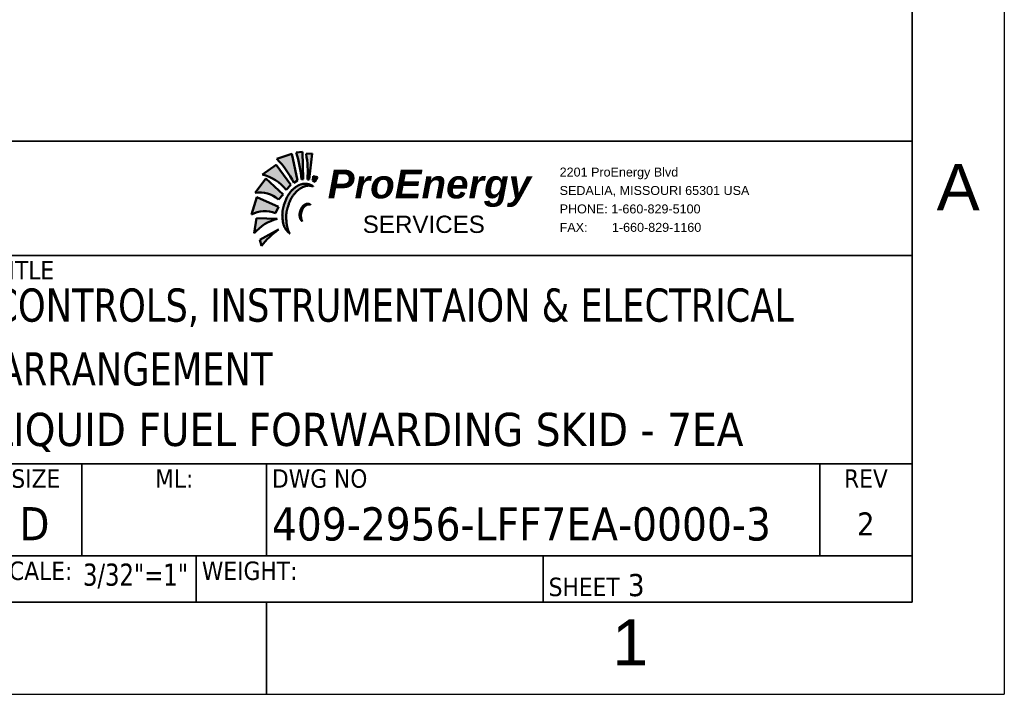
# Paper-space layout 'SHEET_3' of a CAD drawing. Header units: inches. Extents: x 3 to 360, y 8 to 227.
# Tile 73 of 117: x 303 to 360, y 8 to 47. Entities that reach past the tile are written whole.
import ezdxf
from ezdxf.enums import TextEntityAlignment as Align

# ---------------------------------------------------------------- set-up
doc = ezdxf.new("R2010")
doc.units = ezdxf.units.IN
doc.header["$LTSCALE"] = 10.66666666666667
doc.header["$MEASUREMENT"] = 0
doc.layers.get('0').update_dxf_attribs({"lineweight": 25})
doc.layers.get('DEFPOINTS').update_dxf_attribs({"lineweight": 25})
for name, color, linetype, lineweight in [('BORDER', 7, 'Continuous', 25), ('BORDER_INFO', 7, 'Continuous', 25), ('BORDER_TEXT', 7, 'Continuous', 25), ('Hatch (ANSI)', 7, 'Continuous', 18), ('Title (ANSI)', 7, 'Continuous', 50)]:
    doc.layers.add(name, color=color, linetype=linetype, lineweight=lineweight)
doc.styles.add('Note Text (ANSI)', font='tahoma.ttf')
doc.styles.get("Standard").update_dxf_attribs({"font": 'arial.ttf'})
doc.styles.add('Text Style148', font='tahoma.ttf')
doc.styles.add('Text Style149', font='tahoma.ttf')
doc.styles.add('Text Style153', font='arial.ttf')
doc.styles.add('Text Style154', font='tahoma.ttf')
doc.styles.add('Text Style190', font='tahoma.ttf', dxfattribs={"width": 0.8999999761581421})
doc.styles.add('Text Style211', font='tahoma.ttf', dxfattribs={"width": 0.8675208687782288})

# ---------------------------------------------------------------- blocks, each defined once
blk = doc.blocks.new('Borders ProEnergy ANSI-D')
at = {"layer": 'BORDER', "lineweight": 35}
for p, q in [((33.25, 20.75), (33.25, 1.249999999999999)), ((33.25, 1.25), (0.7500000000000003, 1.25)), ((29.75, 1.249999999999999), (29.75, 0.7500000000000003))]:
    blk.add_line(p, q, dxfattribs=at)
at = {"layer": 'DEFPOINTS'}
for p in [(33.75, 21.25), (0.2499999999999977, 0.7500000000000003)]:
    blk.add_line(p, (33.75, 0.7500000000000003), dxfattribs=at)
at = {"layer": 'BORDER_TEXT', "style": 'Text Style153'}
blk.add_text('A', height=0.2499999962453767, dxfattribs=at).set_placement((33.5, 3.374999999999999), align=Align.CENTER)
blk.add_text('1', height=0.2499999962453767, dxfattribs=at).set_placement((31.62499999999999, 0.906249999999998))
blk = doc.blocks.new('Title Blocks PROSERVICES - NO WT')
at = {"layer": 'Hatch (ANSI)', "true_color": 0x800000}
h = blk.add_hatch(color=16, dxfattribs=at)
edge = h.paths.add_edge_path()
edge.add_arc((8.966519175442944, 7.013806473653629), 0.4801703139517, 25.96707678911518, 45.03386801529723)
edge.add_line((9.305850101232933, 7.353538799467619), (9.387460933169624, 7.380579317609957))
edge.add_line((9.387460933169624, 7.380579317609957), (9.418614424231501, 7.236458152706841))
edge.add_line((9.418614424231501, 7.236458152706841), (9.398214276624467, 7.22405125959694))
h = blk.add_hatch(color=16, dxfattribs=at)
edge = h.paths.add_edge_path()
edge.add_arc((8.746292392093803, 7.178595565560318), 0.6971458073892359, 5.201255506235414, 17.41018144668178)
edge.add_line((9.411499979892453, 7.387188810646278), (9.44625313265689, 7.392051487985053))
edge.add_line((9.44625313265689, 7.392051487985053), (9.44867947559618, 7.243548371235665))
edge.add_line((9.448679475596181, 7.243548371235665), (9.440567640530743, 7.241794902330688))
h = blk.add_hatch(color=16, dxfattribs=at)
edge = h.paths.add_edge_path()
edge.add_line((9.482671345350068, 7.240673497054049), (9.497411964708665, 7.3814581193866))
edge.add_line((9.497411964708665, 7.381458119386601), (9.465152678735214, 7.380342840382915))
edge.add_arc((8.980346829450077, 7.287077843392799), 0.4936953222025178, -5.262705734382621, 10.889299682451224, ccw=False)
edge.add_line((9.471961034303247, 7.241794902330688), (9.482671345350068, 7.240673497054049))
h = blk.add_hatch(color=16, dxfattribs=at)
edge = h.paths.add_edge_path()
edge.add_line((9.382425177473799, 7.213013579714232), (9.303733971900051, 7.321094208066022))
edge.add_line((9.303733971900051, 7.321094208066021), (9.228571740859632, 7.26772088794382))
edge.add_arc((9.1753759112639, 7.043305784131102), 0.2306337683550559, 38.13806457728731, 76.66461849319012, ccw=False)
edge.add_line((9.356775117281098, 7.185735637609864), (9.382425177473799, 7.213013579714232))
h = blk.add_hatch(color=16, dxfattribs=at)
edge = h.paths.add_edge_path()
edge.add_line((9.512281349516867, 7.228106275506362), (9.52715275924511, 7.254226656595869))
edge.add_line((9.52715275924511, 7.254226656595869), (9.503292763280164, 7.259703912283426))
edge.add_arc((9.456303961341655, 7.255110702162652), 0.04721276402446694, -24.87487236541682, 5.582991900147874, ccw=False)
edge.add_line((9.499136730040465, 7.235251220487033), (9.512281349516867, 7.228106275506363))
h = blk.add_hatch(color=16, dxfattribs=at)
edge = h.paths.add_edge_path()
edge.add_line((9.34059992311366, 7.160326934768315), (9.246486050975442, 7.247255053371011))
edge.add_line((9.246486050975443, 7.247255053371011), (9.188620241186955, 7.168659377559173))
edge.add_arc((9.214915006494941, 7.020055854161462), 0.1509119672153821, 48.48095640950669, 100.03438146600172, ccw=False)
edge.add_line((9.314949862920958, 7.133048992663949), (9.34059992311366, 7.160326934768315))
h = blk.add_hatch(color=16, dxfattribs=at)
edge = h.paths.add_edge_path()
edge.add_arc((9.512184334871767, 7.047018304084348), 0.1760479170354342, 161.0587916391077, 176.0106317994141)
edge.add_spline(control_points=[(9.336562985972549, 7.059266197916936), (9.336252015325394, 7.053681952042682), (9.336119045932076, 7.040913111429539), (9.33716680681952, 7.027341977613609), (9.338919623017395, 7.015347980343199), (9.34007580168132, 7.009307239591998)], knot_values=[0.66073586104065, 0.66073586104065, 0.66073586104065, 0.66073586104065, 0.66073586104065, 0.7106258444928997, 0.7711114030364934, 0.7711114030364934, 0.7711114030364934, 0.7711114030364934, 0.7711114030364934], degree=4, periodic=0)
edge.add_spline(control_points=[(9.340075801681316, 7.009307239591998), (9.34069439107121, 7.006075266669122), (9.342453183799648, 6.998045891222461), (9.344575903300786, 6.99111230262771), (9.347109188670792, 6.984948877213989), (9.34883604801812, 6.981384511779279)], knot_values=[0.7711114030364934, 0.7711114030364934, 0.7711114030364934, 0.7711114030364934, 0.7711114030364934, 0.8034729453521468, 0.8554842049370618, 0.8554842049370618, 0.8554842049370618, 0.8554842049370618, 0.8554842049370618], degree=4, periodic=0)
edge.add_arc((9.430152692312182, 7.022231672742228), 0.09099938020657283, 206.6713970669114, 219.775795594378)
edge.add_spline(control_points=[(9.360214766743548, 6.964011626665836), (9.363676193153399, 6.959950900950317), (9.367510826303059, 6.956114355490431), (9.37173798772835, 6.952411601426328), (9.376370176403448, 6.948826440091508)], knot_values=[0.9265603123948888, 0.9265603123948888, 0.9265603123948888, 0.9265603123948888, 0.9265603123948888, 1, 1, 1, 1, 1], degree=4, periodic=0)
edge.add_spline(control_points=[(9.376370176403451, 6.948826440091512), (9.373568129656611, 6.953628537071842), (9.371337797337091, 6.958171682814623), (9.369480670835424, 6.962577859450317), (9.367883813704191, 6.96700408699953)], knot_values=[0, 0, 0, 0, 0, 0.07411957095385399, 0.07411957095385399, 0.07411957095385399, 0.07411957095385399, 0.07411957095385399], degree=4, periodic=0)
edge.add_arc((9.480455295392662, 7.008489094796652), 0.1199722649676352, 191.4896469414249, 200.2299250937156, ccw=False)
edge.add_spline(control_points=[(9.362887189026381, 6.98459171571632), (9.362091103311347, 6.988216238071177), (9.360919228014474, 6.994336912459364), (9.359885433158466, 7.001138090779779), (9.359041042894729, 7.008971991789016), (9.358755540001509, 7.012061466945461)], knot_values=[0.1448794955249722, 0.1448794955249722, 0.1448794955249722, 0.1448794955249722, 0.1448794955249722, 0.1992235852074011, 0.2320987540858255, 0.2320987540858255, 0.2320987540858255, 0.2320987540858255, 0.2320987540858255], degree=4, periodic=0)
edge.add_arc((9.533088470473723, 7.036574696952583), 0.176047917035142, 172.5943208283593, 188.0039752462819, ccw=False)
edge.add_spline(control_points=[(9.358509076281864, 7.059266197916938), (9.359084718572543, 7.064521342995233), (9.360627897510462, 7.074091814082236), (9.363034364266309, 7.082624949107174), (9.366037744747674, 7.091972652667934), (9.367614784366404, 7.096669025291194)], knot_values=[0.3457965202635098, 0.3457965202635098, 0.3457965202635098, 0.3457965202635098, 0.3457965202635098, 0.3992331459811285, 0.4484703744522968, 0.4484703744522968, 0.4484703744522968, 0.4484703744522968, 0.4484703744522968], degree=4, periodic=0)
edge.add_spline(control_points=[(9.367614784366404, 7.096669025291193), (9.369555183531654, 7.102447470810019), (9.373883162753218, 7.114745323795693), (9.379048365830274, 7.128556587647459), (9.385584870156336, 7.140945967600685), (9.389097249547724, 7.146687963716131)], knot_values=[0.4484703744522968, 0.4484703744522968, 0.4484703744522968, 0.4484703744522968, 0.4484703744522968, 0.5090521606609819, 0.5705669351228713, 0.5705669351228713, 0.5705669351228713, 0.5705669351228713, 0.5705669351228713], degree=4, periodic=0)
edge.add_spline(control_points=[(9.389097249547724, 7.146687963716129), (9.391321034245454, 7.150323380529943), (9.397304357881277, 7.159214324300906), (9.40365700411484, 7.166525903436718), (9.409261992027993, 7.172304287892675), (9.412539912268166, 7.17545430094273)], knot_values=[0.5705669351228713, 0.5705669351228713, 0.5705669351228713, 0.5705669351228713, 0.5705669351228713, 0.6095136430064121, 0.671374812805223, 0.671374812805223, 0.671374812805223, 0.671374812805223, 0.671374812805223], degree=4, periodic=0)
edge.add_spline(control_points=[(9.412539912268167, 7.17545430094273), (9.414460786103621, 7.177300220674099), (9.418385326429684, 7.180897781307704), (9.422171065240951, 7.184055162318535), (9.426457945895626, 7.187299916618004), (9.428876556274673, 7.189029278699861)], knot_values=[0.671374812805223, 0.671374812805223, 0.671374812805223, 0.671374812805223, 0.671374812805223, 0.7076256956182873, 0.7476424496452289, 0.7476424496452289, 0.7476424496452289, 0.7476424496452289, 0.7476424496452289], degree=4, periodic=0)
edge.add_spline(control_points=[(9.428876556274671, 7.189029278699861), (9.431930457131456, 7.191212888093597), (9.438066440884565, 7.195323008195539), (9.445337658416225, 7.199598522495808), (9.453164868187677, 7.202901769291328), (9.456810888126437, 7.204163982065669)], knot_values=[0.7476424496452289, 0.7476424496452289, 0.7476424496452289, 0.7476424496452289, 0.7476424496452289, 0.7981703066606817, 0.840918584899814, 0.840918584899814, 0.840918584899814, 0.840918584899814, 0.840918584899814], degree=4, periodic=0)
edge.add_spline(control_points=[(9.456810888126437, 7.204163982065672), (9.46464283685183, 7.206875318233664), (9.472746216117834, 7.208425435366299), (9.480546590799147, 7.208344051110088), (9.487422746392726, 7.207482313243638)], knot_values=[0.840918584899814, 0.840918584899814, 0.840918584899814, 0.840918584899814, 0.840918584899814, 0.9327453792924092, 0.9327453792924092, 0.9327453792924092, 0.9327453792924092, 0.9327453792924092], degree=4, periodic=0)
edge.add_spline(control_points=[(9.487422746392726, 7.207482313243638), (9.492458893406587, 7.206851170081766), (9.496999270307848, 7.20580142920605), (9.500799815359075, 7.204667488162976), (9.503603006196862, 7.204163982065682)], knot_values=[0.9327453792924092, 0.9327453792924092, 0.9327453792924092, 0.9327453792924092, 0.9327453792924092, 1, 1, 1, 1, 1], degree=4, periodic=0)
edge.add_arc((9.459302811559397, 7.141634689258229), 0.07663171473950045, 54.68353204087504, 94.80028028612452)
edge.add_spline(control_points=[(9.452890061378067, 7.217997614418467), (9.448734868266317, 7.217609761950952), (9.440062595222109, 7.216127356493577), (9.431851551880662, 7.213328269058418), (9.424541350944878, 7.209903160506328), (9.420913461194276, 7.207957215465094)], knot_values=[0.1592324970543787, 0.1592324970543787, 0.1592324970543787, 0.1592324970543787, 0.1592324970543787, 0.2020377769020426, 0.2495258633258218, 0.2495258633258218, 0.2495258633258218, 0.2495258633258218, 0.2495258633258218], degree=4, periodic=0)
edge.add_spline(control_points=[(9.420913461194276, 7.207957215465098), (9.417561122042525, 7.206159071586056), (9.411621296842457, 7.202555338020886), (9.406242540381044, 7.198596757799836), (9.400792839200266, 7.194086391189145), (9.398214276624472, 7.191837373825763)], knot_values=[0.2495258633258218, 0.2495258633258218, 0.2495258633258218, 0.2495258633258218, 0.2495258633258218, 0.2934070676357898, 0.3318202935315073, 0.3318202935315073, 0.3318202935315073, 0.3318202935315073, 0.3318202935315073], degree=4, periodic=0)
edge.add_spline(control_points=[(9.39821427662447, 7.191837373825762), (9.394148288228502, 7.18829102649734), (9.387208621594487, 7.181767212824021), (9.379816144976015, 7.173988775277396), (9.372915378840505, 7.164427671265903), (9.370255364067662, 7.160326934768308)], knot_values=[0.3318202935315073, 0.3318202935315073, 0.3318202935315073, 0.3318202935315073, 0.3318202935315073, 0.3923919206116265, 0.433049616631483, 0.433049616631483, 0.433049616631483, 0.433049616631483, 0.433049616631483], degree=4, periodic=0)
edge.add_spline(control_points=[(9.370255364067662, 7.160326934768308), (9.366189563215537, 7.154059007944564), (9.358712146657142, 7.14054522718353), (9.352686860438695, 7.125051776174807), (9.347791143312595, 7.11084237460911), (9.345669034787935, 7.104163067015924)], knot_values=[0.433049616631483, 0.433049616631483, 0.433049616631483, 0.433049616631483, 0.433049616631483, 0.4951944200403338, 0.5551719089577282, 0.5551719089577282, 0.5551719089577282, 0.5551719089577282, 0.5551719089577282], degree=4, periodic=0)
h = blk.add_hatch(color=16, dxfattribs=at)
edge = h.paths.add_edge_path()
edge.add_arc((9.242283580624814, 6.921169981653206), 0.1495633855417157, 67.41772133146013, 119.2070680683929)
edge.add_line((9.169301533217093, 7.051718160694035), (9.198562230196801, 7.144828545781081))
edge.add_line((9.198562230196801, 7.144828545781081), (9.315138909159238, 7.093386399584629))
edge.add_line((9.315138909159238, 7.093386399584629), (9.299717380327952, 7.059266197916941))
h = blk.add_hatch(color=16, dxfattribs=at)
edge = h.paths.add_edge_path()
edge.add_spline(control_points=[(9.429910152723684, 7.048820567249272), (9.42992470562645, 7.047883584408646), (9.429998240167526, 7.045991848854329), (9.430147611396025, 7.044228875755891), (9.43036849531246, 7.042309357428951), (9.430509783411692, 7.041241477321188)], knot_values=[0.6791800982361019, 0.6791800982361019, 0.6791800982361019, 0.6791800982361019, 0.6791800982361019, 0.7133931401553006, 0.7517876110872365, 0.7517876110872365, 0.7517876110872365, 0.7517876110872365, 0.7517876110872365], degree=4, periodic=0)
edge.add_spline(control_points=[(9.430509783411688, 7.041241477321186), (9.430686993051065, 7.039902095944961), (9.431085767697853, 7.037272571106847), (9.43164642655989, 7.03429778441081), (9.43250507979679, 7.031382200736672), (9.432964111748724, 7.030080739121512)], knot_values=[0.7517876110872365, 0.7517876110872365, 0.7517876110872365, 0.7517876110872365, 0.7517876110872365, 0.7999436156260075, 0.8408039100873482, 0.8408039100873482, 0.8408039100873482, 0.8408039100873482, 0.8408039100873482], degree=4, periodic=0)
edge.add_arc((9.46279546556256, 7.041207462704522), 0.03183887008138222, 200.4548891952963, 220.2868849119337)
edge.add_spline(control_points=[(9.438508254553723, 7.020619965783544), (9.439910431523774, 7.019076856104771), (9.441385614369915, 7.017762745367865), (9.442816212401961, 7.016638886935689), (9.443978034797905, 7.015524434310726)], knot_values=[0.9280028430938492, 0.9280028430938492, 0.9280028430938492, 0.9280028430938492, 0.9280028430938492, 1, 1, 1, 1, 1], degree=4, periodic=0)
edge.add_spline(control_points=[(9.443978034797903, 7.015524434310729), (9.443144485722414, 7.016456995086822), (9.442426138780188, 7.017904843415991), (9.441784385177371, 7.019585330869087), (9.4412029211, 7.02136822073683)], knot_values=[0, 0, 0, 0, 0, 0.07129129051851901, 0.07129129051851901, 0.07129129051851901, 0.07129129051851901, 0.07129129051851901], degree=4, periodic=0)
edge.add_arc((9.48039534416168, 7.036399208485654), 0.0419759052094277, 188.6574161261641, 200.9827026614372, ccw=False)
edge.add_spline(control_points=[(9.438897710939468, 7.030080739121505), (9.438628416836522, 7.031329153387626), (9.438173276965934, 7.033652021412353), (9.437811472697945, 7.036038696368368), (9.437592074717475, 7.038787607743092), (9.437519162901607, 7.040111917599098)], knot_values=[0.1554362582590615, 0.1554362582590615, 0.1554362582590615, 0.1554362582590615, 0.1554362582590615, 0.2034983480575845, 0.2446264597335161, 0.2446264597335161, 0.2446264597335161, 0.2446264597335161, 0.2446264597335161], degree=4, periodic=0)
edge.add_arc((9.498810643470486, 7.046225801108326), 0.06159565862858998, 174.303535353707, 185.696464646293, ccw=False)
edge.add_spline(control_points=[(9.437519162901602, 7.052339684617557), (9.437574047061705, 7.05343683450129), (9.437692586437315, 7.054977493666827), (9.43789455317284, 7.056310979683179), (9.438319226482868, 7.058065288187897), (9.43850825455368, 7.05878155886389)], knot_values=[0.3426393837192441, 0.3426393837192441, 0.3426393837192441, 0.3426393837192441, 0.3426393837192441, 0.3878630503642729, 0.4141953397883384, 0.4141953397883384, 0.4141953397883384, 0.4141953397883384, 0.4141953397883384], degree=4, periodic=0)
edge.add_spline(control_points=[(9.43850825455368, 7.058781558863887), (9.439033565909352, 7.060772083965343), (9.440477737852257, 7.065479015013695), (9.442984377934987, 7.073078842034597), (9.445250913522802, 7.078746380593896), (9.446253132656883, 7.080939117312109)], knot_values=[0.4141953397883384, 0.4141953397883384, 0.4141953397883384, 0.4141953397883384, 0.4141953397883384, 0.4873730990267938, 0.5499910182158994, 0.5499910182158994, 0.5499910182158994, 0.5499910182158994, 0.5499910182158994], degree=4, periodic=0)
edge.add_spline(control_points=[(9.44625313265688, 7.080939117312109), (9.446852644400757, 7.082250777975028), (9.448297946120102, 7.085123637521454), (9.449659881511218, 7.087062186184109), (9.451228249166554, 7.088933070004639), (9.452253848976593, 7.090077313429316)], knot_values=[0.5499910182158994, 0.5499910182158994, 0.5499910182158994, 0.5499910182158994, 0.5499910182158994, 0.5874480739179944, 0.6426666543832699, 0.6426666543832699, 0.6426666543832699, 0.6426666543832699, 0.6426666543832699], degree=4, periodic=0)
edge.add_arc((9.493154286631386, 7.056680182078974), 0.05280354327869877, 126.8456429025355, 140.7667448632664, ccw=False)
edge.add_spline(control_points=[(9.46149004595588, 7.098936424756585), (9.462752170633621, 7.099934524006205), (9.465522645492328, 7.101933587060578), (9.468413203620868, 7.103536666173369), (9.471354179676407, 7.104647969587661), (9.472911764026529, 7.105101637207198)], knot_values=[0.7429392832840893, 0.7429392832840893, 0.7429392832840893, 0.7429392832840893, 0.7429392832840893, 0.7903025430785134, 0.8439197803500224, 0.8439197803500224, 0.8439197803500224, 0.8439197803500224, 0.8439197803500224], degree=4, periodic=0)
edge.add_spline(control_points=[(9.472911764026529, 7.105101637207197), (9.475461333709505, 7.105844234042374), (9.478000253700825, 7.106221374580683), (9.480448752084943, 7.106242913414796), (9.482671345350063, 7.106037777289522)], knot_values=[0.8439197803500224, 0.8439197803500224, 0.8439197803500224, 0.8439197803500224, 0.8439197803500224, 0.9316844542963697, 0.9316844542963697, 0.9316844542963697, 0.9316844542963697, 0.9316844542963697], degree=4, periodic=0)
edge.add_spline(control_points=[(9.482671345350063, 7.106037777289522), (9.484401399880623, 7.105878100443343), (9.485994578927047, 7.105581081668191), (9.487386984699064, 7.105207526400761), (9.488494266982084, 7.104861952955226)], knot_values=[0.9316844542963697, 0.9316844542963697, 0.9316844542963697, 0.9316844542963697, 0.9316844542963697, 1, 1, 1, 1, 1], degree=4, periodic=0)
edge.add_spline(control_points=[(9.488494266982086, 7.104861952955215), (9.487383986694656, 7.105541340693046), (9.486031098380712, 7.106402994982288), (9.484449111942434, 7.10725703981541), (9.482671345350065, 7.107988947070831)], knot_values=[0, 0, 0, 0, 0, 0.06769824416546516, 0.06769824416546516, 0.06769824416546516, 0.06769824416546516, 0.06769824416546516], degree=4, periodic=0)
edge.add_arc((9.47299451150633, 7.082984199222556), 0.02681191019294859, 68.84356964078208, 92.20903897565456)
edge.add_spline(control_points=[(9.471961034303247, 7.109776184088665), (9.470081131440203, 7.10966010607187), (9.466499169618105, 7.109090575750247), (9.462848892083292, 7.107831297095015), (9.45938261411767, 7.106027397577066), (9.457838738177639, 7.105101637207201)], knot_values=[0.1544700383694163, 0.1544700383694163, 0.1544700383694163, 0.1544700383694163, 0.1544700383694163, 0.2092160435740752, 0.2560332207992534, 0.2560332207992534, 0.2560332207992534, 0.2560332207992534, 0.2560332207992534], degree=4, periodic=0)
edge.add_arc((9.485840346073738, 7.060334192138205), 0.05280354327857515, 122.0255846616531, 153.6863660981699)
edge.add_spline(control_points=[(9.438508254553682, 7.083741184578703), (9.43739673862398, 7.081508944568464), (9.435212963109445, 7.076570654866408), (9.433121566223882, 7.070690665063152), (9.431725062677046, 7.065092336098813), (9.431194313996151, 7.062435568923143)], knot_values=[0.4568216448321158, 0.4568216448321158, 0.4568216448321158, 0.4568216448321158, 0.4568216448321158, 0.5191163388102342, 0.5818009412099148, 0.5818009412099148, 0.5818009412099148, 0.5818009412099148, 0.5818009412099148], degree=4, periodic=0)
edge.add_spline(control_points=[(9.431194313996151, 7.062435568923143), (9.430892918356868, 7.060926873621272), (9.43021810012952, 7.056932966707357), (9.42994574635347, 7.053413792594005), (9.429883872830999, 7.050512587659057), (9.429910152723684, 7.048820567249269)], knot_values=[0.5818009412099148, 0.5818009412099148, 0.5818009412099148, 0.5818009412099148, 0.5818009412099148, 0.6173975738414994, 0.6791800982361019, 0.6791800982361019, 0.6791800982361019, 0.6791800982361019, 0.6791800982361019], degree=4, periodic=0)
h = blk.add_hatch(color=16, dxfattribs=at)
edge = h.paths.add_edge_path()
edge.add_arc((9.375067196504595, 6.782615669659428), 0.2542326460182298, 105.1500126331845, 138.8023500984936)
edge.add_line((9.183771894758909, 6.950068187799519), (9.196863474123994, 7.032149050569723))
edge.add_line((9.196863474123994, 7.032149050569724), (9.308624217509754, 7.028012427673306))
h = blk.add_hatch(color=16, dxfattribs=at)
edge = h.paths.add_edge_path()
edge.add_arc((9.55378602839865, 6.632940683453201), 0.4127371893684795, 125.3618273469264, 143.0778917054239)
edge.add_line((9.223822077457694, 6.880883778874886), (9.21453518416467, 6.913620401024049))
edge.add_line((9.21453518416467, 6.913620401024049), (9.314919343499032, 6.969533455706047))
at = {"color": 16, "true_color": 0x7f0000}
for p, q in [((9.387460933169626, 7.380579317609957), (9.305850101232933, 7.353538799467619)), ((9.418614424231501, 7.236458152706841), (9.387460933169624, 7.380579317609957)), ((9.44625313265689, 7.392051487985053), (9.41144559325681, 7.387181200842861)), ((9.497411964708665, 7.381458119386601), (9.46472630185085, 7.380328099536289)), ((9.482671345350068, 7.240673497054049), (9.497411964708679, 7.381458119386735)), ((9.303733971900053, 7.321094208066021), (9.228571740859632, 7.26772088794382)), ((9.382425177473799, 7.213013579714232), (9.303733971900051, 7.321094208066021)), ((9.52715275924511, 7.254226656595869), (9.503292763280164, 7.259703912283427)), ((9.246486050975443, 7.247255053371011), (9.188620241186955, 7.168659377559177)), ((9.34059992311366, 7.160326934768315), (9.246486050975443, 7.247255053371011)), ((9.356775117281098, 7.185735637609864), (9.382425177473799, 7.213013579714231)), ((9.398214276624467, 7.22405125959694), (9.418614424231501, 7.236458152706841)), ((9.471961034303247, 7.241794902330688), (9.482671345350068, 7.240673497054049)), ((9.499136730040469, 7.235251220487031), (9.512281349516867, 7.228106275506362)), ((9.512281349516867, 7.228106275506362), (9.52715275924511, 7.254226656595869)), ((9.314949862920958, 7.133048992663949), (9.34059992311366, 7.160326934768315)), ((9.198562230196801, 7.144828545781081), (9.169301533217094, 7.051718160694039)), ((9.315138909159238, 7.093386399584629), (9.198562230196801, 7.144828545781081)), ((9.299717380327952, 7.059266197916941), (9.315138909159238, 7.093386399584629)), ((9.196863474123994, 7.032149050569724), (9.183771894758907, 6.950068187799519)), ((9.308624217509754, 7.028012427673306), (9.196863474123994, 7.032149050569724)), ((9.308290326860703, 7.028024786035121), (9.308624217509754, 7.028012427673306)), ((9.314919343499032, 6.969533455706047), (9.21453518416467, 6.913620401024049)), ((9.314609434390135, 6.969408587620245), (9.314919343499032, 6.969533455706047)), ((9.214535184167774, 6.913620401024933), (9.223822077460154, 6.880883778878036))]:
    blk.add_line(p, q, dxfattribs=at)
for centre, radius, start, end in [((8.966519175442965, 7.013806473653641), 0.4801703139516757, 25.96707678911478, 45.03386801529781), ((9.1753759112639, 7.043305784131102), 0.2306337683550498, 38.13806457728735, 76.66461849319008), ((9.459302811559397, 7.141634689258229), 0.07663171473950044, 54.68353204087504, 124.4205371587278), ((9.480206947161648, 7.131191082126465), 0.0766317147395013, 72.22347513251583, 124.4205371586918), ((9.214915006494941, 7.020055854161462), 0.1509119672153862, 48.48095640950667, 100.0343814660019), ((9.496017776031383, 7.07689820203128), 0.1509189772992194, 122.0255846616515, 164.8883941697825), ((9.516921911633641, 7.066454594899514), 0.1509189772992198, 122.0255846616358, 164.8883941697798), ((9.512184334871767, 7.047018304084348), 0.1760479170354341, 156.8453747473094, 191.761695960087), ((9.533088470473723, 7.036574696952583), 0.176047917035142, 156.8453747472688, 191.7616959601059), ((9.485840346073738, 7.060334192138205), 0.05280354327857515, 122.0255846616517, 164.8883941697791), ((9.493154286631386, 7.056680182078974), 0.05280354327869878, 122.0255846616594, 164.8883941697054), ((9.47299451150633, 7.082984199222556), 0.02681191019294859, 54.68353204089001, 124.4205371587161), ((9.480308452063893, 7.079330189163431), 0.02681191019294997, 72.22347513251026, 124.4205371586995), ((9.242283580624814, 6.921169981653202), 0.149563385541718, 67.41772133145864, 119.2070680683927), ((9.491496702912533, 7.049879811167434), 0.06159565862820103, 156.845374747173, 191.7616959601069), ((9.498810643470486, 7.046225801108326), 0.06159565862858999, 156.8453747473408, 191.7616959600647), ((9.375863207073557, 6.781668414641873), 0.2554555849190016, 105.3383793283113, 138.7600817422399), ((9.430152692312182, 7.022231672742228), 0.09099938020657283, 187.0058509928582, 233.7705274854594), ((9.480455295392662, 7.008489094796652), 0.1199722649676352, 183.7278534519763, 209.8217758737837), ((9.46279546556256, 7.041207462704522), 0.03183887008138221, 187.0058509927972, 233.7705274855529), ((9.48039534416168, 7.036399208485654), 0.04197590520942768, 183.7278534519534, 209.8217758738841), ((9.556388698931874, 6.630633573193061), 0.4162039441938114, 125.5149500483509, 143.0392185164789)]:
    blk.add_arc(centre, radius, start, end, dxfattribs=at)
at = {"layer": 'BORDER', "lineweight": 35}
for p, q in [((12.75001003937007, 7.449984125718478), (5.000010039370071, 7.449984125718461)), ((12.75001003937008, 4.949984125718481), (12.75001003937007, 7.449984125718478)), ((7.750010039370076, 6.829987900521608), (12.75001003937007, 6.829987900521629)), ((8.25001003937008, 5.199984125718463), (8.25001003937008, 5.699985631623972)), ((9.25001003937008, 5.199984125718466), (9.25001003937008, 5.699985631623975)), ((12.75001003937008, 5.199984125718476), (7.75001003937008, 5.199984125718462)), ((5.000010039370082, 4.949984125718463), (12.75001003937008, 4.949984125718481))]:
    blk.add_line(p, q, dxfattribs=at)
at = {"layer": 'Title (ANSI)'}
for p, q in [((9.305850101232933, 7.353538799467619), (9.387460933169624, 7.380579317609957)), ((9.387460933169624, 7.380579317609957), (9.418614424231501, 7.236458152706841)), ((9.44625313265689, 7.392051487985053), (9.411499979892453, 7.387188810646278)), ((9.44625313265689, 7.392051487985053), (9.448679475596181, 7.243548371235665)), ((9.465152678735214, 7.380342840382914), (9.497411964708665, 7.381458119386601)), ((9.497411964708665, 7.381458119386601), (9.482671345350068, 7.240673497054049)), ((9.228571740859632, 7.26772088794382), (9.303733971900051, 7.321094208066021)), ((9.303733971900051, 7.321094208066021), (9.382425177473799, 7.213013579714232)), ((9.503292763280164, 7.259703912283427), (9.52715275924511, 7.254226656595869)), ((9.188620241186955, 7.168659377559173), (9.246486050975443, 7.247255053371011)), ((9.246486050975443, 7.247255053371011), (9.34059992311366, 7.160326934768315)), ((9.382425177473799, 7.213013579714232), (9.356775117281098, 7.185735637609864)), ((9.418614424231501, 7.236458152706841), (9.398214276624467, 7.22405125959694)), ((9.440567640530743, 7.241794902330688), (9.448679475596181, 7.243548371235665)), ((9.482671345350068, 7.240673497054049), (9.471961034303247, 7.241794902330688)), ((9.512281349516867, 7.228106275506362), (9.499136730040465, 7.235251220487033)), ((9.52715275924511, 7.254226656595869), (9.512281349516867, 7.228106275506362)), ((9.34059992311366, 7.160326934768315), (9.314949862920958, 7.133048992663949)), ((9.169301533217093, 7.051718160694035), (9.198562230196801, 7.144828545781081)), ((9.198562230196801, 7.144828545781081), (9.315138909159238, 7.093386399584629)), ((9.315138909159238, 7.093386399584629), (9.299717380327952, 7.059266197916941)), ((9.183771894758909, 6.950068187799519), (9.196863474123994, 7.032149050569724)), ((9.196863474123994, 7.032149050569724), (9.308624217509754, 7.028012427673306)), ((9.21453518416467, 6.913620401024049), (9.314919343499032, 6.969533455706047)), ((9.223822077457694, 6.880883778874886), (9.21453518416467, 6.913620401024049))]:
    blk.add_line(p, q, dxfattribs=at)
at = {"layer": 'Title (ANSI)', "lineweight": 35}
for p, q in [((12.75001003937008, 5.699985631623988), (7.750010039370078, 5.699985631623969)), ((12.25001003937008, 5.199984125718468), (12.25001003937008, 5.699985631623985)), ((8.870017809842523, 5.199984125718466), (8.870017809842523, 4.949984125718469)), ((10.75001003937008, 5.199984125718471), (10.75001003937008, 4.949984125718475))]:
    blk.add_line(p, q, dxfattribs=at)
at = {"layer": 'Title (ANSI)'}
for centre, radius, start, end in [((8.746292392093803, 7.178595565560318), 0.6971458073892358, 5.201255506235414, 17.41018144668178), ((8.980346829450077, 7.287077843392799), 0.4936953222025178, 354.7372942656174, 10.88929968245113), ((8.966519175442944, 7.013806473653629), 0.4801703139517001, 25.96707678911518, 45.03386801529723), ((9.1753759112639, 7.043305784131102), 0.2306337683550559, 38.13806457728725, 76.66461849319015), ((9.456303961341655, 7.255110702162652), 0.04721276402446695, 335.1251276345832, 5.582991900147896), ((9.214915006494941, 7.020055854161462), 0.1509119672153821, 48.48095640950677, 100.0343814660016), ((9.242283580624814, 6.921169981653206), 0.1495633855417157, 67.41772133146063, 119.2070680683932), ((9.375067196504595, 6.782615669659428), 0.2542326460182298, 105.1500126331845, 138.8023500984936), ((9.55378602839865, 6.632940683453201), 0.4127371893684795, 125.3618273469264, 143.0778917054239)]:
    blk.add_arc(centre, radius, start, end, dxfattribs=at)
for points, knots in [([(9.50360300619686, 7.204163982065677), (9.496507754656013, 7.209380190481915), (9.4674837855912, 7.22663317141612), (9.42423365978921, 7.213913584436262), (9.396214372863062, 7.190941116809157), (9.364060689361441, 7.160092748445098), (9.34436575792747, 7.101424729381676), (9.33371395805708, 7.066568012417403), (9.338783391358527, 6.998172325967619), (9.349992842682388, 6.973786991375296), (9.3639742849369, 6.958420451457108), (9.376370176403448, 6.948826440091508)], [0, 0, 0, 0, 0, 0.2020377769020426, 0.2934070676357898, 0.3923919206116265, 0.4951944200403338, 0.6050171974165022, 0.7106258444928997, 0.8034729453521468, 1, 1, 1, 1, 1]), ([(9.503603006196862, 7.204163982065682), (9.495190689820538, 7.205674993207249), (9.469992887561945, 7.216088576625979), (9.430672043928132, 7.191777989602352), (9.411724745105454, 7.17561166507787), (9.383283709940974, 7.145262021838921), (9.366940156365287, 7.093468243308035), (9.35619512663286, 7.065748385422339), (9.357835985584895, 7.001538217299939), (9.36383983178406, 6.97795497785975), (9.3688386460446, 6.961733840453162), (9.376370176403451, 6.948826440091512)], [0, 0, 0, 0, 0, 0.2018296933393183, 0.2923743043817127, 0.3904863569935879, 0.4909478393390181, 0.6007668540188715, 0.7071887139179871, 0.8007764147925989, 1, 1, 1, 1, 1]), ([(9.488494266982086, 7.104861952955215), (9.485063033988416, 7.106961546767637), (9.476641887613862, 7.112587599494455), (9.459733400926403, 7.108992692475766), (9.444932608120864, 7.094648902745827), (9.438156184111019, 7.084962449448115), (9.430451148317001, 7.064231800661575), (9.429565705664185, 7.049214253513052), (9.43050126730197, 7.040052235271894), (9.433151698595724, 7.023161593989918), (9.440749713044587, 7.018621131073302), (9.443978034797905, 7.015524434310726)], [0, 0, 0, 0, 0, 0.2092160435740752, 0.3064968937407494, 0.4133296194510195, 0.5191163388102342, 0.6173975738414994, 0.7133931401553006, 0.7999436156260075, 1, 1, 1, 1, 1]), ([(9.443978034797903, 7.015524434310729), (9.441598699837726, 7.018186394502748), (9.439551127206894, 7.027936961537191), (9.436915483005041, 7.03457846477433), (9.437570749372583, 7.055077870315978), (9.437649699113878, 7.056838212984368), (9.446360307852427, 7.083814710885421), (9.450985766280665, 7.088712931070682), (9.463562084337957, 7.102556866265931), (9.476240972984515, 7.107849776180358), (9.485095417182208, 7.105922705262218), (9.488494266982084, 7.104861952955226)], [0, 0, 0, 0, 0, 0.2034983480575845, 0.2892243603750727, 0.3878630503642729, 0.4873730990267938, 0.5874480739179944, 0.694879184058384, 0.7903025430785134, 1, 1, 1, 1, 1])]:
    blk.add_open_spline(points, degree=4, knots=knots, dxfattribs=at)
at = {"attachment_point": 1}
for s, insert, char_height, width, line_spacing_factor in [('\\fArial|b1|i1;\\H0.1560;ProEnergy', (9.582332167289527, 7.294943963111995), 0.1559999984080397, 1.269039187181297, 0.6324599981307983), ('\\fArial|b0|i0;\\H0.0487;2201 ProEnergy Blvd\\PSEDALIA, MISSOURI 65301 USA\\PPHONE: 1-660-829-5100\\PFAX:       1-660-829-1160', (10.83958035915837, 7.305976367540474), 0.04874999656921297, 1.130862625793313, 1.230769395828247)]:
    blk.add_mtext(s, dxfattribs=dict(at, insert=insert, char_height=char_height, width=width, line_spacing_factor=line_spacing_factor))
at = {"color": 16, "true_color": 0x800000, "insert": (9.77220130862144, 7.045357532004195), "char_height": 0.09374999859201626, "width": 0.7194346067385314, "attachment_point": 1, "line_spacing_factor": 0.6324599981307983}
blk.add_mtext('\\fArial|b0|i0;\\H0.0937;SERVICES', dxfattribs=at)
at = {"layer": 'BORDER_INFO', "style": 'Text Style154'}
for s, p in [('SIZE', (8.00001003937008, 5.669985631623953)), ('ML:', (8.750010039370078, 5.669985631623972)), ('REV', (12.50001003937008, 5.669985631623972))]:
    blk.add_text(s, height=0.1000000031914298, dxfattribs=at).set_placement(p, align=Align.TOP_CENTER)
for s, p in [('DWG NO', (9.28001003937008, 5.66998563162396)), ('SCALE:', (7.780010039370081, 5.169984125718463)), ('WEIGHT:', (8.900017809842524, 5.169984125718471))]:
    blk.add_text(s, height=0.1000000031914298, dxfattribs=at).set_placement(p, align=Align.TOP_LEFT)
at = {"layer": 'BORDER_INFO', "insert": (10.78001003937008, 4.979984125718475), "char_height": 0.1200000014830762, "attachment_point": 7, "style": 'Note Text (ANSI)'}
blk.add_mtext('\\fTahoma|b0|i0;\\H0.1000;SHEET\\fTahoma|b0|i0;\\H0.1200; 3 ', dxfattribs=at)
at = {"layer": 'Title (ANSI)', "style": 'Text Style154'}
blk.add_text('TITLE', height=0.1000000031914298, dxfattribs=at).set_placement((7.780010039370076, 6.799987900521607), align=Align.TOP_LEFT)
at = {"layer": 'Title (ANSI)', "style": 'Text Style148'}
blk.add_text('409-2956-LFF7EA-0000-3 ', height=0.1799999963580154, dxfattribs=at).set_placement((9.280010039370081, 5.229984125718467), align=Align.BOTTOM_LEFT)
at = {"layer": 'Title (ANSI)'}
for tag, p, height, style in [('CREATION_DATE_001', (6.761041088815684, 7.132183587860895), 0.1249999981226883, 'Text Style149'), ('AUTHOR_001', (5.023545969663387, 7.107586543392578), 0.1249999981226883, 'Text Style149'), ('CHECKED_BY_001', (5.030010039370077, 6.732586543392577), 0.1249999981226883, 'Text Style149'), ('CHECKED_DATE_001', (6.770863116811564, 6.75718358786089), 0.1249999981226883, 'Text Style149'), ('ENG_APPROVED_BY_001', (5.01733374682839, 6.357586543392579), 0.1249999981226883, 'Text Style149'), ('ENG_APPROVAL_DATE_001', (6.767293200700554, 6.382183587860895), 0.1249999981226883, 'Text Style149'), ('SUBJECT_001', (7.758609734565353, 5.796534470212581), 0.1799999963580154, 'Text Style148'), ('PROJECT_001', (5.032327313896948, 5.652910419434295), 0.1200000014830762, 'Note Text (ANSI)'), ('Sheet_Size_001', (7.910795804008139, 5.284984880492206), 0.1799999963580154, 'Text Style148'), ('Sheet_Revision_001', (12.45228505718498, 5.311183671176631), 0.1249999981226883, 'Text Style149'), ('COMPANY_001', (5.028922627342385, 5.272135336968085), 0.1200000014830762, 'Note Text (ANSI)')]:
    blk.add_attdef(tag, p, '', height=height, dxfattribs=dict(at, style=style))
for tag, p, height, style, width in [('TITLE_001', (7.769682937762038, 6.47051191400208), 0.1799999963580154, 'Text Style190', 0.9), ('DESCRIPTION_001', (7.798735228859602, 6.124607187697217), 0.1799999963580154, 'Text Style190', 0.9), ('SCALE_001', (8.256014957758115, 5.038835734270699), 0.1200000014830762, 'Text Style211', 0.8675)]:
    blk.add_attdef(tag, p, '', height=height, dxfattribs=dict(at, style=style, width=width))
at = {"layer": 'Title (ANSI)', "style": 'Note Text (ANSI)'}
for tag, p in [('MFG_APPROVED_BY', (5.03001003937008, 6.100741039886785)), ('MFG_APPROVED_DATE', (6.780013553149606, 6.101815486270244)), ('COST_CENTER', (5.558745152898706, 5.144255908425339))]:
    blk.add_attdef(tag, text='', height=0.1200000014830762, dxfattribs=at).set_placement(p, align=Align.TOP_LEFT)
blk.add_attdef('ML', text='', height=0.1200000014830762, dxfattribs=at).set_placement((8.768538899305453, 5.391051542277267), align=Align.MIDDLE_CENTER)

psp = doc.layouts.new('SHEET_3')

# ---------------------------------------------------------------- block references
at = {"xscale": 10.66666666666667, "yscale": 10.66666666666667, "zscale": 10.66666666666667}
psp.add_blockref('Borders ProEnergy ANSI-D', (0, 0), dxfattribs=at)
ref = psp.add_blockref('Title Blocks PROSERVICES - NO WT', (218.6665595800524, -39.46649734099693), dxfattribs=dict(xscale=10.66666666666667, yscale=10.66666666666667, zscale=10.66666666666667))
ref.add_attrib('TITLE_001', 'CONTROLS, INSTRUMENTAION & ELECTRICAL', (301.5431775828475, 29.55229640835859), dxfattribs={"layer": 'Title (ANSI)', "height": 1.919999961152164, "style": 'Text Style190', "width": 0.9})
ref.add_attrib('Sheet_Size_001', 'D', (303.0483814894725, 16.90667471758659), dxfattribs={"layer": 'Title (ANSI)', "height": 1.919999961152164, "style": 'Text Style148'})
ref.add_attrib('Sheet_Revision_001', '2', (351.4909335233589, 17.18612848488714), dxfattribs={"layer": 'Title (ANSI)', "height": 1.333333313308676, "style": 'Text Style149'})
ref.add_attrib('SCALE_001', '3/32"=1"', (306.7307191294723, 14.28108382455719), dxfattribs={"layer": 'Title (ANSI)', "height": 1.280000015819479, "style": 'Text Style211', "width": 0.8675})
ref.add_attrib('SUBJECT_001', 'LIQUID FUEL FORWARDING SKID - 7EA', (301.4250634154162, 22.36320367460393), dxfattribs={"layer": 'Title (ANSI)', "height": 1.919999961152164, "style": 'Text Style148'})
ref.add_attrib('DESCRIPTION_001', 'ARRANGEMENT', (301.8530686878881, 25.86264599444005), dxfattribs={"layer": 'Title (ANSI)', "height": 1.919999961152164, "style": 'Text Style190', "width": 0.9})

doc.saveas('drawing.dxf')
